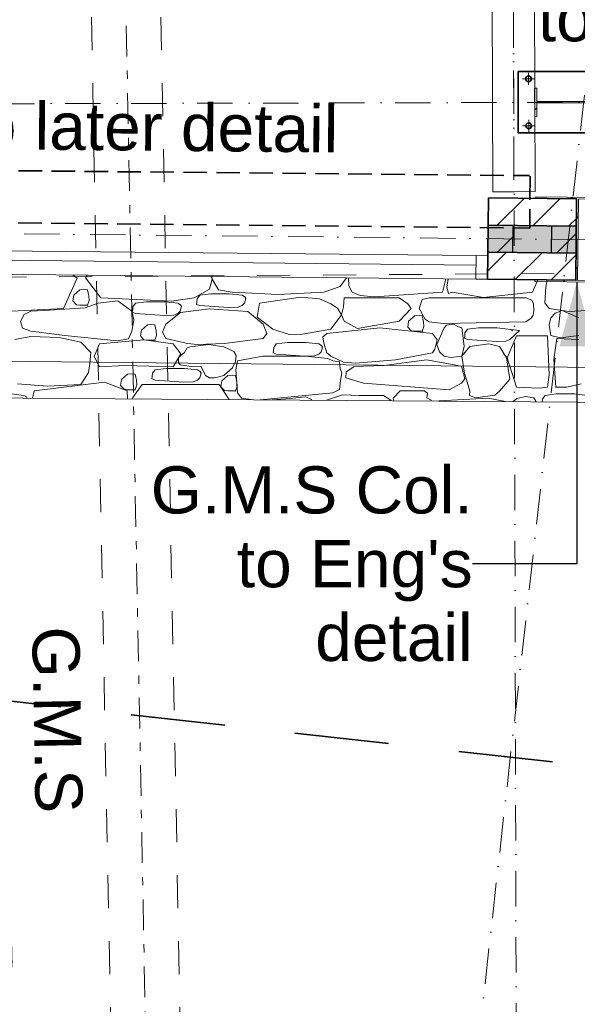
# Model space of a CAD drawing. Header units: millimetres. Extents: x -738537 to 1850049, y -250217 to 604013.
# Tile 122 of 204: x -117146 to -114779, y 75667 to 79843. Entities that reach past the tile are written whole.
import ezdxf

# ---------------------------------------------------------------- set-up
doc = ezdxf.new("R2010")
doc.units = ezdxf.units.MM
doc.header["$MEASUREMENT"] = 0
for name, pattern in [('Dashed', [280, 140, -140]), ('Dot & Dashed', [280, 150, -60, 0, -70]), ('Double Dashed', [285, 130, -60, 35, -60]), ('Hidden Line', [140, 100, -40]), ('Hidden Line copy', [230, 150, -80]), ('Long Dashed', [700, 400, -300])]:
    doc.linetypes.add(name, pattern=pattern)
for name, color, linetype, lineweight in [('0_Pen_No__1', 214, 'Continuous', 35), ('0_Pen_No__3', 30, 'Continuous', 15), ('0_Pen_No__41', 7, 'Continuous', 60), ('A_BEAMS_Pen_No__6', 7, 'Continuous', 5), ('A_COLUMNS_Pen_No__3', 30, 'Continuous', 15), ('A_WALL LOAD_Pen_No__1', 214, 'Continuous', 35), ('A_WALL LOAD_Pen_No__2', 1, 'Continuous', 25), ('A_WALL LOAD_Pen_No__6', 7, 'Continuous', 5), ('C-GRID _Pen_No__5', 4, 'Continuous', 5), ('C_DIMS - GA_Pen_No__6', 7, 'Continuous', 5), ('C_TEXT GA_Pen_No__6', 7, 'Continuous', 5), ('MARKETING_Pen_No__5', 4, 'Continuous', 5), ('SEWER LINE_Pen_No__1', 214, 'Continuous', 35), ('SEWER LINE_Pen_No__5', 4, 'Continuous', 5)]:
    doc.layers.add(name, color=color, linetype=linetype, lineweight=lineweight)
for name, color, linetype, lineweight, true_color in [('0_Pen_No__7', 7, 'Continuous', 5, 0x9f07ff), ('A_BEAMS_Pen_No__7', 7, 'Continuous', 5, 0x9f07ff), ('A_COLUMNS_Pen_No__7', 7, 'Continuous', 5, 0x9f07ff), ('A_WALL LOAD_Pen_No__7', 7, 'Continuous', 5, 0x9f07ff), ('MARKETING_Pen_No__171', 7, 'Continuous', 0, 0xdadada), ('SEWER LINE_Pen_No__7', 7, 'Continuous', 5, 0x9f07ff)]:
    doc.layers.add(name, color=color, linetype=linetype, lineweight=lineweight, true_color=true_color)
for name, color, linetype in [('A_BEAMS', 7, 'Continuous'), ('A_COLUMNS', 7, 'Continuous'), ('C_DIMS - GA', 7, 'Continuous')]:
    doc.layers.add(name, color=color, linetype=linetype)
doc.styles.add('GENERATED_STYLE_1', font='GOTHIC.TTF')
doc.styles.add('GENERATED_STYLE_2', font='arial.ttf')
doc.dimstyles.new('GENERATED_STYLE__1', dxfattribs={"dimtxt": 200, "dimasz": 95, "dimexe": 0.18, "dimexo": 90000, "dimgap": 0.09, "dimtad": 1, "dimdec": 0, "dimzin": 0, "dimdsep": 46, "dimtxsty": 'GENERATED_STYLE_1', "dimblk": 'ARROWHEAD_2', "dimblk1": 'ARROWHEAD_2', "dimblk2": 'ARROWHEAD_2', "dimcen": 0.09, "dimclrd": 7, "dimclre": 7, "dimclrt": 7, "dimadec": 0, "dimazin": 0, "dimtfac": 1, "dimtdec": 4, "dimtmove": 0, "dimatfit": 3, "dimfxl": 1, "dimtolj": 1, "dimtzin": 0, "dimarcsym": 0})
doc.dimstyles.new('GENERATED_STYLE__2', dxfattribs={"dimtxt": 200, "dimasz": 95, "dimexe": 0.18, "dimexo": 90000, "dimgap": 0.09, "dimtad": 1, "dimtih": 1, "dimtoh": 1, "dimdec": 0, "dimzin": 0, "dimdsep": 46, "dimtxsty": 'GENERATED_STYLE_1', "dimblk": 'ARROWHEAD_2', "dimblk1": 'ARROWHEAD_2', "dimblk2": 'ARROWHEAD_2', "dimcen": 0.09, "dimclrd": 7, "dimclre": 7, "dimclrt": 7, "dimadec": 0, "dimazin": 0, "dimtfac": 1, "dimtdec": 4, "dimtmove": 0, "dimatfit": 3, "dimfxl": 1, "dimtolj": 1, "dimtzin": 0, "dimarcsym": 0})
doc.dimstyles.new('GENERATED_STYLE__7', dxfattribs={"dimtxt": 0.18, "dimasz": 273.6, "dimexe": 0.18, "dimexo": 0.0625, "dimgap": 0.09, "dimtad": 0, "dimtih": 1, "dimtoh": 1, "dimdec": 4, "dimzin": 0, "dimdsep": 46, "dimcen": 0.09, "dimadec": 0, "dimazin": 0, "dimtfac": 1, "dimtdec": 4, "dimtmove": 0, "dimatfit": 3, "dimldrblk": 'ARROWHEAD_5', "dimfxl": 1, "dimtolj": 1, "dimtzin": 0, "dimarcsym": 0})
pattern_1 = [(45, (0, 0), (-127.27922, 127.27922), [])]
pattern_2 = [(45, (0, 0), (-159.09903, 159.09903), []), (45, (-53.03, 53.03), (-159.09903, 159.09903), [])]

# ---------------------------------------------------------------- blocks, each defined once
blk = doc.blocks.new('*D262')
at = {"layer": 'C_DIMS - GA_Pen_No__6', "color": 7, "linetype": 'Continuous', "lineweight": 5, "transparency": 16777216}
for p, q in [((-129648.5, 78430.7), (-129646.6, 78618.2)), ((-129610.8, 78586.6), (-129684.3, 78462.3)), ((-129708.7, 78525.1), (-129647.6, 78524.5)), ((-129647.6, 78524.5), (-113008.9, 78349.6)), ((-113045.6, 78287.5), (-112972.1, 78411.7)), ((-113009.8, 78255.9), (-113007.9, 78443.3)), ((-113008.9, 78349.6), (-112947.7, 78349))]:
    blk.add_line(p, q, dxfattribs=at)
at = {"layer": 'C_DIMS - GA_Pen_No__6', "color": 7, "lineweight": 5, "transparency": 16777216, "insert": (-121757.9, 78481.5), "char_height": 200, "attachment_point": 7, "rotation": 359.3979, "style": 'GENERATED_STYLE_1'}
blk.add_mtext('\\A1;{\\pql;\\fCentury Gothic|b0|i0|c0|p34;16\xa0640}', dxfattribs=at)
blk = doc.blocks.new('ARROWHEAD_2')
at = {"color": 0, "linetype": 'Continuous', "lineweight": 0}
for p, q in [((-0.378, -0.655), (0.378, 0.655)), ((0, 0), (-1, 0))]:
    blk.add_line(p, q, dxfattribs=at)
blk = doc.blocks.new('*X294')
at = {"layer": 'MARKETING_Pen_No__171', "color": 254, "linetype": 'Continuous', "lineweight": 0, "true_color": 0xdadada}
for p, q in [((-116960.1, 78618.6), (-116901.7, 78747.3)), ((-116901.7, 78747.3), (-116918.6, 78759.8)), ((-116859, 78759.2), (-116866.5, 78748.1)), ((-116866.5, 78748.1), (-116801.1, 78663.1)), ((-116329.1, 78742.3), (-116333.8, 78753.8)), ((-116330.5, 78753.8), (-116329.1, 78742.3)), ((-115785.6, 78710.6), (-115757.9, 78747.9)), ((-115750.6, 78747.8), (-115749.3, 78714.8)), ((-115351.7, 78687.6), (-115337.1, 78743.6)), ((-115327.2, 78743.5), (-115333.1, 78708.7)), ((-116339.8, 78700.3), (-116329.1, 78742.3)), ((-116329.1, 78742.3), (-116302.4, 78697.6)), ((-115854.9, 78687.6), (-115785.6, 78710.6)), ((-115749.3, 78714.8), (-115734.8, 78687.6)), ((-115333.1, 78708.7), (-115325.9, 78681.1)), ((-114969, 78687.6), (-114947.1, 78739.6)), ((-114912.4, 78708.4), (-114916.8, 78641.5)), ((-114907.3, 78739.2), (-114912.4, 78708.4)), ((-116916.1, 78674.3), (-116919.7, 78649.8)), ((-116890, 78697), (-116916.1, 78674.3)), ((-116871.6, 78698.6), (-116890, 78697)), ((-116858.3, 78697), (-116871.6, 78698.6)), ((-116852.6, 78671.9), (-116858.3, 78697)), ((-116851.3, 78652.3), (-116852.6, 78671.9)), ((-116801.1, 78663.1), (-116500.7, 78649)), ((-116500.7, 78649), (-116404.4, 78663.1)), ((-116404.4, 78663.1), (-116339.8, 78700.3)), ((-116381.6, 78673.9), (-116392.7, 78659.4)), ((-116334.3, 78680.1), (-116381.6, 78673.9)), ((-116296.8, 78680.3), (-116334.3, 78680.1)), ((-116302.4, 78697.6), (-116243.5, 78687.6)), ((-116256, 78680), (-116296.8, 78680.3)), ((-116201.4, 78673.9), (-116256, 78680)), ((-116243.5, 78687.6), (-116049.4, 78677.7)), ((-116189.6, 78667.4), (-116201.4, 78673.9)), ((-116186.2, 78659.7), (-116189.6, 78667.4)), ((-115952.3, 78665.5), (-116128.2, 78641.1)), ((-116049.4, 78677.7), (-115854.9, 78687.6)), ((-115873.5, 78659), (-115952.3, 78665.5)), ((-115768.2, 78663.1), (-115771.9, 78625.7)), ((-115534.6, 78663.1), (-115768.2, 78663.1)), ((-115734.8, 78687.6), (-115700.4, 78673.5)), ((-115700.4, 78673.5), (-115639.3, 78668.1)), ((-115639.3, 78668.1), (-115351.7, 78687.6)), ((-115498.6, 78638), (-115534.6, 78663.1)), ((-115407.8, 78663.1), (-115437.7, 78656.4)), ((-114997.9, 78663.1), (-115407.8, 78663.1)), ((-115325.9, 78681.1), (-115310.1, 78687.6)), ((-115310.1, 78687.6), (-115177.6, 78665.1)), ((-115177.6, 78665.1), (-114969, 78687.6)), ((-114972, 78653.4), (-114997.9, 78663.1)), ((-117207.5, 78605.8), (-116960.1, 78618.6)), ((-116867.1, 78621), (-117019.6, 78611)), ((-116919.7, 78649.8), (-116905, 78633.5)), ((-116905, 78633.5), (-116890, 78631.6)), ((-116890, 78631.6), (-116858.3, 78631.6)), ((-116813, 78639.9), (-116867.1, 78621)), ((-116858.3, 78631.6), (-116851.3, 78652.3)), ((-116729, 78650.4), (-116813, 78639.9)), ((-116669, 78606.7), (-116729, 78650.4)), ((-116665.6, 78625.7), (-116666, 78611.8)), ((-116654.5, 78640.3), (-116665.6, 78625.7)), ((-116607.2, 78646.5), (-116654.5, 78640.3)), ((-116569.7, 78646.7), (-116607.2, 78646.5)), ((-116528.8, 78646.4), (-116569.7, 78646.7)), ((-116474.2, 78640.3), (-116528.8, 78646.4)), ((-116462.5, 78633.8), (-116474.2, 78640.3)), ((-116464.4, 78606.2), (-116459.1, 78626.1)), ((-116459.1, 78626.1), (-116462.5, 78633.8)), ((-116393.1, 78645.4), (-116394.9, 78635.6)), ((-116394.9, 78635.6), (-116381.6, 78630.7)), ((-116392.7, 78659.4), (-116393.1, 78645.4)), ((-116381.6, 78630.7), (-116258.7, 78621.6)), ((-116258.7, 78621.6), (-116219.3, 78623.2)), ((-116219.3, 78623.2), (-116201.4, 78630.7)), ((-116201.4, 78630.7), (-116191.5, 78639.9)), ((-116191.5, 78639.9), (-116186.2, 78659.7)), ((-116128.2, 78641.1), (-116138, 78581.4)), ((-115824.8, 78638.4), (-115873.5, 78659)), ((-115796, 78619.2), (-115824.8, 78638.4)), ((-115780.3, 78590.9), (-115796, 78619.2)), ((-115771.9, 78625.7), (-115780.3, 78590.9)), ((-115483.7, 78617.7), (-115498.6, 78638)), ((-115437.7, 78656.4), (-115450.5, 78618.6)), ((-115450.5, 78618.6), (-115424, 78572.6)), ((-114964.4, 78638.4), (-114972, 78653.4)), ((-114963.2, 78606.7), (-114964.4, 78638.4)), ((-114916.8, 78641.5), (-114899, 78618.6)), ((-114899, 78618.6), (-114815.5, 78605.8)), ((-114815.5, 78605.8), (-114568.1, 78618.6)), ((-117126.7, 78591.9), (-117142.4, 78562.2)), ((-117098.9, 78606.7), (-117126.7, 78591.9)), ((-117019.6, 78611), (-117098.9, 78606.7)), ((-116660.7, 78569.6), (-116669, 78606.7)), ((-116666, 78611.8), (-116667.8, 78601.9)), ((-116667.8, 78601.9), (-116654.5, 78597)), ((-116654.5, 78597), (-116531.6, 78588)), ((-116531.6, 78588), (-116492.2, 78589.6)), ((-116462.9, 78600.5), (-116524.8, 78551.1)), ((-116492.2, 78589.6), (-116474.2, 78597)), ((-116474.2, 78597), (-116464.4, 78606.2)), ((-116341.7, 78616.6), (-116462.9, 78600.5)), ((-116177.4, 78605.1), (-116341.7, 78616.6)), ((-116112.4, 78551.1), (-116177.4, 78605.1)), ((-116138, 78581.4), (-116071.8, 78529.9)), ((-115824.8, 78529.9), (-115780.3, 78590.9)), ((-115780.3, 78590.9), (-115768.2, 78564)), ((-115534.6, 78564), (-115483.7, 78617.7)), ((-115469, 78586.6), (-115495, 78564)), ((-115450.6, 78588.2), (-115469, 78586.6)), ((-115437.3, 78586.6), (-115450.6, 78588.2)), ((-115431.5, 78561.5), (-115437.3, 78586.6)), ((-114974.2, 78576.3), (-114966.6, 78590.1)), ((-114966.6, 78590.1), (-114963.2, 78606.7)), ((-114891.7, 78577.9), (-114898, 78548.6)), ((-114873.6, 78597.8), (-114891.7, 78577.9)), ((-114843, 78609.6), (-114873.6, 78597.8)), ((-114772.3, 78578.5), (-114843, 78609.6)), ((-117142.4, 78562.2), (-117133.5, 78533.9)), ((-116669, 78521.3), (-116660.7, 78569.6)), ((-116603.1, 78548.9), (-116629.2, 78526.3)), ((-116584.7, 78550.5), (-116603.1, 78548.9)), ((-116571.4, 78548.9), (-116584.7, 78550.5)), ((-116565.7, 78523.8), (-116571.4, 78548.9)), ((-116524.8, 78551.1), (-116540.1, 78518.3)), ((-116096.4, 78511.5), (-116112.4, 78551.1)), ((-115617.1, 78536.3), (-115841.4, 78512)), ((-115768.2, 78564), (-115711.5, 78533.6)), ((-115711.5, 78533.6), (-115534.6, 78564)), ((-115393.2, 78512), (-115617.1, 78536.3)), ((-115495, 78564), (-115498.7, 78539.5)), ((-115498.7, 78539.5), (-115484, 78523.2)), ((-115437.3, 78521.3), (-115430.3, 78541.9)), ((-115430.3, 78541.9), (-115431.5, 78561.5)), ((-115424, 78572.6), (-115407.8, 78562.1)), ((-115407.8, 78562.1), (-115348.7, 78555)), ((-115343.7, 78535.7), (-115375.2, 78465.1)), ((-115348.7, 78555), (-114997.9, 78562.1)), ((-115334.2, 78547.4), (-115343.7, 78535.7)), ((-115304, 78551.1), (-115334.2, 78547.4)), ((-115282.8, 78540.9), (-115304, 78551.1)), ((-115269.1, 78535.7), (-115282.8, 78540.9)), ((-115258.9, 78457.9), (-115269.1, 78535.7)), ((-115197.8, 78536.1), (-115245.1, 78529.9)), ((-115160.3, 78536.3), (-115197.8, 78536.1)), ((-115119.4, 78536), (-115160.3, 78536.3)), ((-115023.6, 78525.3), (-115119.4, 78536)), ((-114997.9, 78562.1), (-114974.2, 78576.3)), ((-114898, 78548.6), (-114891.3, 78503.4)), ((-117098.9, 78499.9), (-117166.1, 78486.8)), ((-117133.5, 78533.9), (-117098.9, 78521.3)), ((-117098.9, 78521.3), (-116953.9, 78503.2)), ((-116977.9, 78494.7), (-117098.9, 78499.9)), ((-116886.3, 78475), (-116977.9, 78494.7)), ((-116953.9, 78503.2), (-116731.9, 78480.6)), ((-116683.3, 78489.5), (-116669, 78521.3)), ((-116629.2, 78526.3), (-116632.8, 78501.8)), ((-116632.8, 78501.8), (-116618.1, 78485.5)), ((-116571.4, 78483.6), (-116564.4, 78504.2)), ((-116564.4, 78504.2), (-116565.7, 78523.8)), ((-116540.1, 78518.3), (-116524.8, 78491.2)), ((-116112.4, 78491.2), (-116096.4, 78511.5)), ((-116071.8, 78529.9), (-116002.3, 78508.4)), ((-116002.3, 78508.4), (-115945, 78509.2)), ((-115945, 78509.2), (-115824.8, 78529.9)), ((-115841.4, 78512), (-115859, 78498.4)), ((-115859, 78498.4), (-115854.9, 78470.3)), ((-115484, 78523.2), (-115469, 78521.3)), ((-115469, 78521.3), (-115437.3, 78521.3)), ((-115373.9, 78485.1), (-115393.2, 78512)), ((-115256.6, 78501.4), (-115258.4, 78491.6)), ((-115256.2, 78515.4), (-115256.6, 78501.4)), ((-115245.1, 78529.9), (-115256.2, 78515.4)), ((-115037.5, 78501.4), (-115076.6, 78408.5)), ((-115053.1, 78523.4), (-115064.8, 78529.9)), ((-115064.8, 78486.6), (-115023.6, 78525.3)), ((-114905.7, 78501.4), (-115037.5, 78501.4)), ((-114898.2, 78336.2), (-114905.7, 78501.4)), ((-114891.3, 78503.4), (-114849.7, 78493.3)), ((-114849.7, 78493.3), (-114771.9, 78504)), ((-116843.8, 78432.1), (-116886.3, 78475)), ((-116806.3, 78467.8), (-116829.9, 78414.9)), ((-116618.1, 78485.5), (-116806.3, 78467.8)), ((-116731.9, 78480.6), (-116683.3, 78489.5)), ((-116618.1, 78485.5), (-116603.1, 78483.6)), ((-116494.4, 78467.8), (-116618.1, 78485.5)), ((-116603.1, 78483.6), (-116571.4, 78483.6)), ((-116524.8, 78491.2), (-116433.8, 78469)), ((-116460.9, 78426.2), (-116494.4, 78467.8)), ((-116434.3, 78451.6), (-116446.1, 78431.6)), ((-116422.3, 78455.9), (-116434.3, 78451.6)), ((-116433.8, 78469), (-116392.6, 78464.7)), ((-116344.8, 78465.2), (-116422.3, 78455.9)), ((-116392.6, 78464.7), (-116276.8, 78469.8)), ((-116279.1, 78455.9), (-116344.8, 78465.2)), ((-116236.5, 78436.3), (-116279.1, 78455.9)), ((-116276.8, 78469.8), (-116112.4, 78491.2)), ((-116067.4, 78453.3), (-116067.8, 78439.4)), ((-116056.3, 78467.8), (-116067.4, 78453.3)), ((-116009, 78474.1), (-116056.3, 78467.8)), ((-115971.5, 78474.3), (-116009, 78474.1)), ((-115930.7, 78474), (-115971.5, 78474.3)), ((-115876.1, 78467.8), (-115930.7, 78474)), ((-115864.3, 78461.4), (-115876.1, 78467.8)), ((-115866.2, 78433.8), (-115860.9, 78453.7)), ((-115860.9, 78453.7), (-115864.3, 78461.4)), ((-115854.9, 78470.3), (-115841.4, 78430.1)), ((-115383.2, 78445.1), (-115373.9, 78485.1)), ((-115375.2, 78465.1), (-115363.5, 78434.5)), ((-115269.1, 78416.3), (-115258.9, 78457.9)), ((-115235.5, 78456.5), (-115269.1, 78416.3)), ((-115258.4, 78491.6), (-115245.1, 78486.6)), ((-115245.1, 78486.6), (-115122.2, 78477.6)), ((-115154, 78468.4), (-115235.5, 78456.5)), ((-115109.4, 78456.5), (-115154, 78468.4)), ((-115122.2, 78477.6), (-115082.7, 78479.2)), ((-115080.1, 78408.3), (-115109.4, 78456.5)), ((-115082.7, 78479.2), (-115064.8, 78486.6)), ((-114865.3, 78490.9), (-114879, 78402.4)), ((-114861.5, 78491.2), (-114865.3, 78490.1)), ((-114774.1, 78486.8), (-114865.3, 78490.9)), ((-116847.4, 78385.1), (-116843.8, 78432.1)), ((-116829.9, 78414.9), (-116806.3, 78370.9)), ((-116494.4, 78370.9), (-116460.9, 78426.2)), ((-116471.5, 78410.3), (-116471.6, 78389.6)), ((-116446.1, 78431.6), (-116471.5, 78410.3)), ((-116227.2, 78418), (-116236.5, 78436.3)), ((-116230.2, 78393), (-116227.2, 78418)), ((-116113.7, 78415.8), (-116221, 78395.8)), ((-115933.4, 78415.6), (-116113.7, 78415.8)), ((-116067.8, 78439.4), (-116069.6, 78429.5)), ((-116069.6, 78429.5), (-116056.3, 78424.6)), ((-116056.3, 78424.6), (-115933.4, 78415.6)), ((-115933.4, 78415.6), (-115894, 78417.2)), ((-115837.5, 78405.7), (-115933.4, 78415.6)), ((-115894, 78417.2), (-115876.1, 78424.6)), ((-115876.1, 78424.6), (-115866.2, 78433.8)), ((-115841.4, 78430.1), (-115824.8, 78416.3)), ((-115824.8, 78416.3), (-115771.3, 78390.9)), ((-115550.1, 78401), (-115393.2, 78430.1)), ((-115393.2, 78430.1), (-115383.2, 78445.1)), ((-115363.5, 78434.5), (-115343.7, 78416.3)), ((-115343.7, 78416.3), (-115314.4, 78409.8)), ((-115314.4, 78409.8), (-115269.1, 78416.3)), ((-115269.1, 78416.3), (-115258, 78343.8)), ((-115091.4, 78424.7), (-115076.6, 78408.5)), ((-116853, 78347.3), (-116847.4, 78385.1)), ((-116806.3, 78370.9), (-116700.5, 78376.7)), ((-116700.5, 78376.7), (-116494.4, 78370.9)), ((-116471.6, 78389.6), (-116464.4, 78379.7)), ((-116464.4, 78379.7), (-116408.1, 78370.2)), ((-116408.1, 78370.2), (-116374.9, 78372.2)), ((-116374.9, 78372.2), (-116356.4, 78333.8)), ((-116241.8, 78366.1), (-116230.2, 78393)), ((-116221, 78395.8), (-116227.9, 78358.2)), ((-115817, 78395.8), (-115837.5, 78405.7)), ((-115787.7, 78392.2), (-115817, 78395.8)), ((-115784.8, 78362.6), (-115787.7, 78392.2)), ((-115771.3, 78390.9), (-115719.6, 78386.7)), ((-115726.7, 78370.9), (-115759.9, 78349.6)), ((-115686.3, 78373.4), (-115726.7, 78370.9)), ((-115719.6, 78386.7), (-115550.1, 78401)), ((-115598.2, 78376.6), (-115686.3, 78373.4)), ((-115418.3, 78399.7), (-115598.2, 78376.6)), ((-115271.1, 78373.4), (-115418.3, 78399.7)), ((-115256.6, 78320), (-115271.1, 78373.4)), ((-115064.8, 78318.3), (-115080.1, 78408.3)), ((-115076.6, 78408.5), (-115037.5, 78284.2)), ((-114879, 78402.4), (-114870.4, 78284.3)), ((-116886.3, 78296.1), (-116853, 78347.3)), ((-116687.4, 78339), (-116713.5, 78316.3)), ((-116669, 78340.6), (-116687.4, 78339)), ((-116655.8, 78339), (-116669, 78340.6)), ((-116650, 78313.9), (-116655.8, 78339)), ((-116582.7, 78329.1), (-116584.5, 78319.3)), ((-116582.3, 78343.1), (-116582.7, 78329.1)), ((-116571.2, 78357.6), (-116582.3, 78343.1)), ((-116523.9, 78363.8), (-116571.2, 78357.6)), ((-116486.4, 78364), (-116523.9, 78363.8)), ((-116445.5, 78363.7), (-116486.4, 78364)), ((-116390.9, 78357.6), (-116445.5, 78363.7)), ((-116379.2, 78351.1), (-116390.9, 78357.6)), ((-116381.1, 78323.6), (-116375.7, 78343.5)), ((-116375.7, 78343.5), (-116379.2, 78351.1)), ((-116356.4, 78333.8), (-116340, 78324.1)), ((-116319.1, 78324.1), (-116299.8, 78328.7)), ((-116299.8, 78328.7), (-116279.1, 78333.8)), ((-116261.5, 78333.7), (-116287.5, 78311.1)), ((-116279.1, 78333.8), (-116241.8, 78366.1)), ((-116243.1, 78335.3), (-116261.5, 78333.7)), ((-116229.8, 78333.7), (-116243.1, 78335.3)), ((-116224.1, 78308.6), (-116229.8, 78333.7)), ((-116227.9, 78358.2), (-116221, 78259.8)), ((-115778.8, 78345.5), (-115784.8, 78362.6)), ((-115783.6, 78312.9), (-115778.8, 78345.5)), ((-115759.9, 78349.6), (-115761.9, 78324.3)), ((-115258, 78343.8), (-115235.5, 78267.8)), ((-114905.7, 78284.2), (-114898.2, 78336.2)), ((-117154.8, 78298.5), (-117027.5, 78288.7)), ((-116785.2, 78305.5), (-117083.7, 78268.4)), ((-117027.5, 78288.7), (-116886.3, 78296.1)), ((-116689.6, 78268.4), (-116785.2, 78305.5)), ((-116713.5, 78316.3), (-116717.2, 78291.8)), ((-116717.2, 78291.8), (-116702.4, 78275.5)), ((-116626.3, 78296.1), (-116665.4, 78241)), ((-116655.8, 78273.6), (-116648.8, 78294.2)), ((-116648.8, 78294.2), (-116650, 78313.9)), ((-116299.5, 78296.1), (-116626.3, 78296.1)), ((-116584.5, 78319.3), (-116571.2, 78314.4)), ((-116571.2, 78314.4), (-116448.2, 78305.3)), ((-116448.2, 78305.3), (-116408.8, 78306.9)), ((-116408.8, 78306.9), (-116390.9, 78314.4)), ((-116390.9, 78314.4), (-116381.1, 78323.6)), ((-116340, 78324.1), (-116319.1, 78324.1)), ((-116256.9, 78231.6), (-116299.5, 78296.1)), ((-116287.5, 78311.1), (-116291.2, 78286.5)), ((-116291.2, 78286.5), (-116276.5, 78270.3)), ((-116229.8, 78268.3), (-116222.8, 78289)), ((-116222.8, 78289), (-116224.1, 78308.6)), ((-115787.9, 78274.3), (-115783.6, 78312.9)), ((-115761.9, 78324.3), (-115686.3, 78300.8)), ((-115686.3, 78300.8), (-115322.2, 78273.6)), ((-115322.2, 78273.6), (-115271.1, 78300.8)), ((-115271.1, 78300.8), (-115256.6, 78320)), ((-115109.4, 78267.8), (-115064.8, 78318.3)), ((-115037.5, 78284.2), (-114941.2, 78279.5)), ((-114941.2, 78279.5), (-114905.7, 78284.2)), ((-114870.9, 78284.2), (-114822.8, 78284.9)), ((-114822.8, 78284.9), (-114762.8, 78298.5)), ((-117127.7, 78249.7), (-117182.3, 78255.8)), ((-117116, 78243.3), (-117127.7, 78249.7)), ((-117113.5, 78237.7), (-117116, 78243.3)), ((-117083.7, 78268.4), (-117090.5, 78237.5)), ((-116702.4, 78275.5), (-116687.4, 78273.6)), ((-116687.3, 78236.3), (-116689.6, 78268.4)), ((-116687.4, 78273.6), (-116655.8, 78273.6)), ((-116276.5, 78270.3), (-116261.5, 78268.3)), ((-116261.5, 78268.3), (-116229.8, 78268.3)), ((-116221, 78259.8), (-116204.8, 78237.7)), ((-116125.4, 78230.6), (-115817, 78259.8)), ((-115931.7, 78242.9), (-116015.8, 78234.6)), ((-115907.1, 78232), (-115931.7, 78242.9)), ((-115776, 78251.8), (-115842.8, 78228.8)), ((-115817, 78259.8), (-115787.9, 78274.3)), ((-115704.6, 78248.6), (-115776, 78251.8)), ((-115601.8, 78248.6), (-115704.6, 78248.6)), ((-115570.8, 78228.8), (-115601.8, 78248.6)), ((-115530.5, 78268.4), (-115559.8, 78238.4)), ((-115428.2, 78268.4), (-115530.5, 78268.4)), ((-115414.3, 78258.7), (-115428.2, 78268.4)), ((-115417.5, 78239.6), (-115414.3, 78258.7)), ((-115235.5, 78267.8), (-115236.1, 78248.9)), ((-115236.1, 78248.9), (-115209.7, 78238.7)), ((-115209.7, 78238.7), (-115129.2, 78249.8)), ((-115129.2, 78249.8), (-115109.4, 78267.8)), ((-114997.3, 78244.2), (-115035.9, 78237)), ((-114964.1, 78239.8), (-114997.3, 78244.2)), ((-114916, 78249.7), (-114927.1, 78235.2)), ((-114868.7, 78255.9), (-114916, 78249.7)), ((-114831.2, 78256.1), (-114868.7, 78255.9)), ((-114790.3, 78255.8), (-114831.2, 78256.1)), ((-114735.7, 78249.7), (-114790.3, 78255.8)), ((-116687.3, 78234.6), (-116687.3, 78236.3)), ((-116665.4, 78241), (-116668.2, 78234.5)), ((-116204.8, 78237.7), (-116153.4, 78230.8)), ((-116015.8, 78234.6), (-116073.7, 78230.3)), ((-115906.9, 78229.1), (-115907.1, 78232)), ((-115842.8, 78228.8), (-115842.9, 78228.6)), ((-115569.9, 78226.7), (-115570.8, 78228.8)), ((-115559.8, 78238.4), (-115557.3, 78226.6)), ((-115399.4, 78229), (-115417.5, 78239.6)), ((-115400.9, 78225.5), (-115399.4, 78229)), ((-115390.6, 78225.5), (-115390.7, 78225.4)), ((-115157.6, 78238.1), (-115390.6, 78225.5)), ((-115090.3, 78225.5), (-115157.6, 78238.1)), ((-115085.8, 78223.2), (-115090.3, 78225.5)), ((-115035.9, 78237), (-115050.6, 78223)), ((-114953.2, 78222.3), (-114964.1, 78239.8)), ((-114927.1, 78235.2), (-114927.5, 78222.1))]:
    blk.add_line(p, q, dxfattribs=at)
for p in [(-116858.3, 78631.6), (-115437.3, 78521.3), (-116571.4, 78483.6), (-116655.8, 78273.6), (-116229.8, 78268.3)]:
    blk.add_point(p, dxfattribs=at)
blk = doc.blocks.new('Fill_106', base_point=(0, 0))
at = {"layer": 'MARKETING_Pen_No__5', "color": 4, "linetype": 'Continuous', "lineweight": 5, "flags": 128}
blk.add_lwpolyline([(-119876.8, 78257.4), (-119871.3, 78790.1), (-112606.1, 78715.6), (-112624.7, 78205.7)], close=True, dxfattribs=at)
at = {"layer": 'MARKETING_Pen_No__171', "color": 254, "linetype": 'Continuous', "lineweight": 0, "true_color": 0xdadada}
blk.add_blockref('*X294', (0, 0), dxfattribs=at)
blk = doc.blocks.new('IPE Column 20[60]', base_point=(-114840.1, 79492.8))
at = {"layer": 'A_COLUMNS_Pen_No__7', "linetype": 'Continuous', "lineweight": 5, "true_color": 0x9f07ff}
h = blk.add_hatch(dxfattribs=at)
h.set_pattern_fill('STEEL', color=190, style=0, pattern_type=2)
h.set_pattern_definition(pattern_2)
h.paths.add_polyline_path([(-114719.9, 79433.2), (-114720.3, 79553.2), (-114730.1, 79553.2), (-114729.9, 79496.3), (-114950.3, 79495.6), (-114950.5, 79552.5), (-114960.3, 79552.5), (-114959.9, 79432.5), (-114950.1, 79432.5), (-114950.3, 79489.4), (-114729.9, 79490.1), (-114729.7, 79433.2)])
at = {"layer": 'A_COLUMNS_Pen_No__3', "color": 30, "linetype": 'Continuous', "lineweight": 15}
for p, q in [((-114950.5, 79552.5), (-114960.3, 79552.5)), ((-114960.3, 79552.5), (-114959.9, 79432.5)), ((-114950.3, 79495.6), (-114950.5, 79552.5)), ((-114720.3, 79553.2), (-114730.1, 79553.2)), ((-114730.1, 79553.2), (-114729.9, 79496.3)), ((-114719.9, 79433.2), (-114720.3, 79553.2)), ((-114729.9, 79496.3), (-114950.3, 79495.6)), ((-114950.3, 79489.4), (-114729.9, 79490.1)), ((-114950.1, 79432.5), (-114950.3, 79489.4)), ((-114729.9, 79490.1), (-114729.7, 79433.2)), ((-114959.9, 79432.5), (-114950.1, 79432.5)), ((-114729.7, 79433.2), (-114719.9, 79433.2))]:
    blk.add_line(p, q, dxfattribs=at)
blk = doc.blocks.new('HEA Beam 20[63]', base_point=(-115074.8, 88590.9))
at = {"layer": 'A_BEAMS_Pen_No__6', "color": 7, "linetype": 'Continuous', "lineweight": 5}
for p, q in [((-115151.2, 83851.9), (-115137.6, 79113.1)), ((-114957.6, 79113.6), (-114971.2, 83852.4)), ((-115137.6, 79113.1), (-115047.6, 79113.3)), ((-115047.6, 79113.3), (-114957.6, 79113.6))]:
    blk.add_line(p, q, dxfattribs=at)
at = {"layer": 'A_BEAMS_Pen_No__7', "color": 190, "linetype": 'Dot & Dashed', "lineweight": 5, "true_color": 0x9f07ff}
blk.add_line((-115074.8, 88590.9), (-115047.6, 79113.3), dxfattribs=at)
blk = doc.blocks.new('IPE Column 20[96]', base_point=(-114779.3, 78910.4))
at = {"layer": 'A_COLUMNS_Pen_No__7', "linetype": 'Continuous', "lineweight": 5, "true_color": 0x9f07ff}
h = blk.add_hatch(dxfattribs=at)
h.set_pattern_fill('STEEL', color=190, style=0, pattern_type=2)
h.set_pattern_definition(pattern_2)
h.paths.add_polyline_path([(-114959.1, 78732.7), (-114603.1, 78729), (-114603.1, 78736), (-114777.5, 78737.8), (-114774, 79082.8), (-114599.5, 79081), (-114599.5, 79088), (-114955.4, 79091.7), (-114955.5, 79084.7), (-114781, 79082.9), (-114784.5, 78737.9), (-114959, 78739.7)])
at = {"layer": 'A_COLUMNS_Pen_No__3', "color": 30, "linetype": 'Continuous', "lineweight": 15}
for p, q in [((-114955.4, 79091.7), (-114955.5, 79084.7)), ((-114955.5, 79084.7), (-114781, 79082.9)), ((-114599.5, 79088), (-114955.4, 79091.7)), ((-114781, 79082.9), (-114784.5, 78737.9)), ((-114777.5, 78737.8), (-114774, 79082.8)), ((-114774, 79082.8), (-114599.5, 79081)), ((-114599.5, 79081), (-114599.5, 79088)), ((-114959, 78739.7), (-114959.1, 78732.7)), ((-114959.1, 78732.7), (-114603.1, 78729)), ((-114784.5, 78737.9), (-114959, 78739.7)), ((-114603.1, 78736), (-114777.5, 78737.8)), ((-114603.1, 78729), (-114603.1, 78736))]:
    blk.add_line(p, q, dxfattribs=at)
blk = doc.blocks.new('*D425')
at = {"layer": 'C_DIMS - GA_Pen_No__6', "color": 7, "linetype": 'Continuous', "lineweight": 5, "transparency": 16777216}
for p, q in [((-118619.6, 80754.6), (-118691.8, 80629.6)), ((-118655.7, 80598.3), (-118655.7, 80785.8)), ((-115119.8, 80754.6), (-115192, 80629.6)), ((-115155.9, 80598.3), (-115155.9, 80785.8)), ((-118655.7, 80692.1), (-115155.9, 80692.1))]:
    blk.add_line(p, q, dxfattribs=at)
at = {"layer": 'C_DIMS - GA_Pen_No__6', "color": 7, "lineweight": 5, "transparency": 16777216, "insert": (-117257.8, 80732.1), "char_height": 200, "attachment_point": 7, "style": 'GENERATED_STYLE_1'}
blk.add_mtext('\\A1;{\\pql;\\fCentury Gothic|b0|i0|c0|p34;3\xa0500}', dxfattribs=at)
blk = doc.blocks.new('*D426')
at = {"layer": 'C_DIMS - GA_Pen_No__6', "color": 7, "linetype": 'Continuous', "lineweight": 5, "transparency": 16777216}
for p, q in [((-115119.8, 80754.6), (-115192, 80629.6)), ((-115155.9, 80598.3), (-115155.9, 80785.8)), ((-113044.9, 80629.6), (-112972.8, 80754.6)), ((-113008.9, 80598.3), (-113008.9, 80785.8)), ((-115155.9, 80692.1), (-113008.9, 80692.1)), ((-113008.9, 80692.1), (-112947.7, 80692.1))]:
    blk.add_line(p, q, dxfattribs=at)
at = {"layer": 'C_DIMS - GA_Pen_No__6', "color": 7, "lineweight": 5, "transparency": 16777216, "insert": (-114434.4, 80732.1), "char_height": 200, "attachment_point": 7, "style": 'GENERATED_STYLE_1'}
blk.add_mtext('\\A1;{\\pql;\\fCentury Gothic|b0|i0|c0|p34;2\xa0147}', dxfattribs=at)
blk = doc.blocks.new('ARROWHEAD_5')
at = {"linetype": 'Continuous', "lineweight": 0}
blk.add_hatch(color=0, dxfattribs=at).paths.add_polyline_path([(-1, 0.2679), (0, 0), (-1, -0.2679)])
at = {"color": 0, "linetype": 'Continuous', "lineweight": 0}
blk.add_line((0, 0), (-1, 0), dxfattribs=at)

msp = doc.modelspace()

# ---------------------------------------------------------------- hatches: boundary and pattern name
at = {"layer": '0_Pen_No__7', "linetype": 'Continuous', "lineweight": 5, "true_color": 0x000000}
h = msp.add_hatch(dxfattribs=at)
h.set_pattern_fill('ANSI31', color=18, scale=870, style=0)
h.paths.add_polyline_path([(-115157.1, 78971.7), (-114783.2, 78967.8), (-114782, 79082.8), (-115155.9, 79086.7)])
h = msp.add_hatch(dxfattribs=at)
h.set_pattern_fill('ANSI31', color=18, scale=870, style=0)
h.paths.add_polyline_path([(-115159.4, 78741.7), (-114785.6, 78737.9), (-114784.4, 78852.8), (-115158.2, 78856.7)])
at = {"layer": 'A_WALL LOAD_Pen_No__6', "linetype": 'Continuous', "lineweight": 5}
h = msp.add_hatch(dxfattribs=at)
h.set_pattern_fill('_WALL_EXTERNAL', style=0, pattern_type=2)
h.set_pattern_definition(pattern_1)
h.paths.add_polyline_path([(-115158.2, 78856.7), (-115157.1, 78971.7), (-115053.1, 78970.6), (-115054.2, 78855.7)])
h = msp.add_hatch(dxfattribs=at)
h.set_pattern_fill('_WALL_EXTERNAL', style=0, pattern_type=2)
h.set_pattern_definition(pattern_1)
h.paths.add_polyline_path([(-114888.4, 78854), (-114887.2, 78968.9), (-114783.2, 78967.9), (-114784.4, 78852.9)])
at = {"layer": 'A_WALL LOAD_Pen_No__7', "linetype": 'Continuous', "lineweight": 5, "true_color": 0x9f07ff}
msp.add_hatch(color=190, dxfattribs=at).paths.add_polyline_path([(-115158.2, 78856.7), (-114784.4, 78852.8), (-114783.2, 78967.8), (-115157.1, 78971.7)])

# ---------------------------------------------------------------- linework, layer by layer
at = {"layer": '0_Pen_No__1', "color": 214, "linetype": 'Hidden Line', "lineweight": 35}
for p, q in [((-118830.6, 79218.5), (-114981.7, 79181.3)), ((-114979.5, 79179), (-114980.9, 78959.3)), ((-118832, 78998.5), (-114980.9, 78959.3))]:
    msp.add_line(p, q, dxfattribs=at)
at = {"layer": '0_Pen_No__1', "color": 214, "linetype": 'Continuous', "lineweight": 35, "flags": 128}
msp.add_lwpolyline([(-115030.5, 79622.3), (-115029.7, 79362.3), (-114649.7, 79363.4), (-114650.5, 79623.4)], close=True, dxfattribs=at)
at = {"layer": '0_Pen_No__1', "color": 214, "linetype": 'Continuous', "lineweight": 35}
for centre in [(-114985.8, 79591.9), (-114985.2, 79392.9)]:
    msp.add_circle(centre, 12, dxfattribs=at)
at = {"layer": '0_Pen_No__3', "color": 30, "linetype": 'Dashed', "lineweight": 15}
msp.add_lwpolyline([(-129902, 72543.1), (-119138.4, 72527.4), (-119134.7, 75050.7), (-112750.5, 75038.1), (-112723.1, 75735.6), (-112619.8, 78361.8), (-111794.5, 78329.3), (-111797.4, 78786.1), (-119971.4, 78733.6), (-120027.5, 73421.6), (-129059.4, 73384.8), (-129051.8, 78561.8), (-129893.2, 78569.4)], close=True, dxfattribs=at)
at = {"layer": '0_Pen_No__41', "color": 7, "linetype": 'Double Dashed', "lineweight": 18}
msp.add_line((-116905.6, 90929.5), (-116591, 74489.7), dxfattribs=at)
at = {"layer": '0_Pen_No__41', "color": 7, "linetype": 'Dashed', "lineweight": 18}
for p, q in [((-117044.6, 90492.1), (-116751.3, 75160)), ((-116749.8, 90492.1), (-116456.5, 75165.6))]:
    msp.add_line(p, q, dxfattribs=at)
at = {"layer": 'A_WALL LOAD_Pen_No__1', "color": 214, "linetype": 'Continuous', "lineweight": 35}
for p, q in [((-115157.1, 78971.7), (-115155.9, 79086.7)), ((-115157.1, 78971.7), (-115155.9, 79086.7)), ((-115158.2, 78856.7), (-115157.1, 78971.7)), ((-115158.2, 78856.7), (-115157.1, 78971.7)), ((-115157.1, 78971.7), (-114783.2, 78967.8)), ((-115159.4, 78741.7), (-115158.4, 78841.7)), ((-115159.4, 78741.7), (-115158.4, 78841.7)), ((-115159.4, 78741.7), (-115158.4, 78841.7)), ((-115158.4, 78841.7), (-115158.2, 78856.7)), ((-115158.4, 78841.7), (-115158.2, 78856.7)), ((-115158.2, 78856.7), (-114784.4, 78852.8))]:
    msp.add_line(p, q, dxfattribs=at)
for points in [[(-114782, 79082.8), (-115155.9, 79086.7)], [(-114785.6, 78737.9), (-114782, 79082.8)], [(-115159.4, 78741.7), (-114785.6, 78737.9)]]:
    msp.add_lwpolyline(points, dxfattribs=at)
at = {"layer": 'A_WALL LOAD_Pen_No__2', "color": 1, "linetype": 'Continuous', "lineweight": 25, "flags": 128}
for points in [[(-115158.2, 78856.7), (-115157.1, 78971.7), (-115053.1, 78970.6), (-115054.2, 78855.7)], [(-114888.4, 78854), (-114887.2, 78968.9), (-114783.2, 78967.9), (-114784.4, 78852.9)]]:
    msp.add_lwpolyline(points, close=True, dxfattribs=at)
at = {"layer": 'A_WALL LOAD_Pen_No__6', "color": 7, "linetype": 'Continuous', "lineweight": 5}
for p, q in [((-118608.2, 78876.9), (-115208.4, 78842.2)), ((-115208.8, 78802.2), (-118608.6, 78836.9)), ((-115209.4, 78742.2), (-115208.4, 78842.2)), ((-115208.4, 78842.2), (-115208.8, 78802.2)), ((-115208.4, 78842.2), (-115158.4, 78841.7)), ((-115158.4, 78841.7), (-115159.4, 78741.7)), ((-115159.4, 78741.7), (-115209.4, 78742.2))]:
    msp.add_line(p, q, dxfattribs=at)
at = {"layer": 'C-GRID _Pen_No__5', "color": 4, "linetype": 'Dot & Dashed', "lineweight": 5}
for p, q in [((-115083.6, 92758), (-115019.8, 68553.5)), ((-113344.9, 92048.5), (-115407.8, 73638.2)), ((-148775.5, 79258), (-91522.4, 78672.3))]:
    msp.add_line(p, q, dxfattribs=at)
at = {"layer": 'SEWER LINE_Pen_No__1', "color": 214, "linetype": 'Long Dashed', "lineweight": 35}
msp.add_line((-130585.9, 78454.6), (-99680.3, 74991.6), dxfattribs=at)
at = {"layer": 'SEWER LINE_Pen_No__5', "color": 4, "linetype": 'Dot & Dashed', "lineweight": 5}
msp.add_line((-114281.4, 79493.2), (-119534.3, 79480.7), dxfattribs=at)
at = {"layer": 'SEWER LINE_Pen_No__7', "color": 190, "linetype": 'Hidden Line copy', "lineweight": 5, "true_color": 0x9f07ff}
for p, q in [((-115011.6, 79591.9), (-114960, 79592.1)), ((-114985.8, 79617.7), (-114985.7, 79566.2)), ((-114985.1, 79367.1), (-114985.3, 79418.7)), ((-115011, 79392.8), (-114959.5, 79392.9))]:
    msp.add_line(p, q, dxfattribs=at)

# ---------------------------------------------------------------- block references
at = {"layer": 'A_BEAMS', "color": 5, "linetype": 'Continuous', "lineweight": 5}
msp.add_blockref('HEA Beam 20[63]', (-115074.8, 88590.9), dxfattribs=at)
at = {"layer": 'A_COLUMNS', "color": 5, "linetype": 'Continuous', "lineweight": 5}
for name, p in [('IPE Column 20[60]', (-114840.1, 79492.8)), ('IPE Column 20[96]', (-114779.3, 78910.4))]:
    msp.add_blockref(name, p, dxfattribs=at)
at = {"layer": 'MARKETING_Pen_No__171', "color": 254, "linetype": 'Continuous', "lineweight": 0, "true_color": 0xdadada}
msp.add_blockref('Fill_106', (0, 0), dxfattribs=at)

# ---------------------------------------------------------------- texts
at = {"layer": 'C_TEXT GA_Pen_No__6', "color": 18, "linetype": 'Continuous', "lineweight": 5, "true_color": 0x000000, "char_height": 200, "style": 'GENERATED_STYLE_2'}
for s, insert, attachment_point, line_spacing_factor in [("\\A1;{\\pql;\\fArial|b0|i0|c0|p34;G.M.S column \\P\\pql;\\fArial|b0|i0|c0|p34;& Col. Base \\P\\pql;\\fArial|b0|i0|c0|p34;to Eng's Detail}", (-114946.3, 80131.6), 4, 0.931953), ("\\A1;{\\pqr;\\fArial|b0|i0|c0|p34;G.M.S Col. \\P\\pqr;\\fArial|b0|i0|c0|p34;to Eng's \\P\\pqr;\\fArial|b0|i0|c0|p34;detail}", (-115223.3, 77534.6), 6, 0.938009)]:
    msp.add_mtext(s, dxfattribs=dict(at, insert=insert, attachment_point=attachment_point, line_spacing_factor=line_spacing_factor))
at = {"layer": 'C_TEXT GA_Pen_No__6', "color": 18, "linetype": 'Continuous', "lineweight": 5, "true_color": 0x000000, "insert": (-117043, 79390.4), "char_height": 200, "attachment_point": 5, "rotation": 359.4452, "style": 'GENERATED_STYLE_2'}
msp.add_mtext('\\A1;{\\pqc;\\fArial|b0|i0|c0|p34;R.S.D. to later detail}', dxfattribs=at)
at = {"layer": 'C_TEXT GA_Pen_No__6', "color": 18, "linetype": 'Continuous', "lineweight": 5, "true_color": 0x000000, "insert": (-117170.5, 76870.4), "char_height": 200, "attachment_point": 5, "rotation": 271.0962, "line_spacing_factor": 0.930574, "style": 'GENERATED_STYLE_2'}
msp.add_mtext("\\A1;{\\pqc;\\fArial|b0|i0|c0|p34;G.M.S \\P\\pqc;\\fArial|b0|i0|c0|p34;crawl beam to Eng's Detail}", dxfattribs=at)

# ---------------------------------------------------------------- dimensions: what is measured, and where the dimension line sits
at = {"layer": 'C_DIMS - GA', "color": 7, "linetype": 'Continuous', "lineweight": 5}
for base, p1, p2, picture, middle in [((-113008.9, 80692.1), (-115155.9, 79086.7), (-113008.9, 81935), '*D426', (-114090.8, 80832.1)), ((-115155.9, 80692.1), (-118655.7, 79122.4), (-115155.9, 79086.7), '*D425', (-116914.3, 80832.1))]:
    dim = msp.add_linear_dim(base=base, p1=p1, p2=p2, dimstyle='GENERATED_STYLE__2', dxfattribs=at)
    dim.commit()
    dim.dimension.update_dxf_attribs({"geometry": picture, "text_midpoint": middle, "dimtype": 160})
dim = msp.add_linear_dim(base=(-113008.9, 78349.6), p1=(-129637.4, 79494), p2=(-113008.9, 78349.7), angle=359.3979, dimstyle='GENERATED_STYLE__1', dxfattribs=at)
dim.commit()
dim.dimension.update_dxf_attribs({"geometry": '*D262', "text_midpoint": (-121337.1, 78577.1), "dimtype": 160, "text_rotation": 359.3979})

# ---------------------------------------------------------------- leaders
at = {"layer": 'C_TEXT GA_Pen_No__6', "color": 7, "linetype": 'Continuous', "lineweight": 5, "annotation_type": 0, "has_hookline": 1, "hookline_direction": 1, "text_width": 1327}
msp.add_leader([(-114781.1, 78730.9), (-114781.1, 77534.6), (-115223.2, 77534.6)], dimstyle='GENERATED_STYLE__7', dxfattribs=at)

doc.saveas('drawing.dxf')
